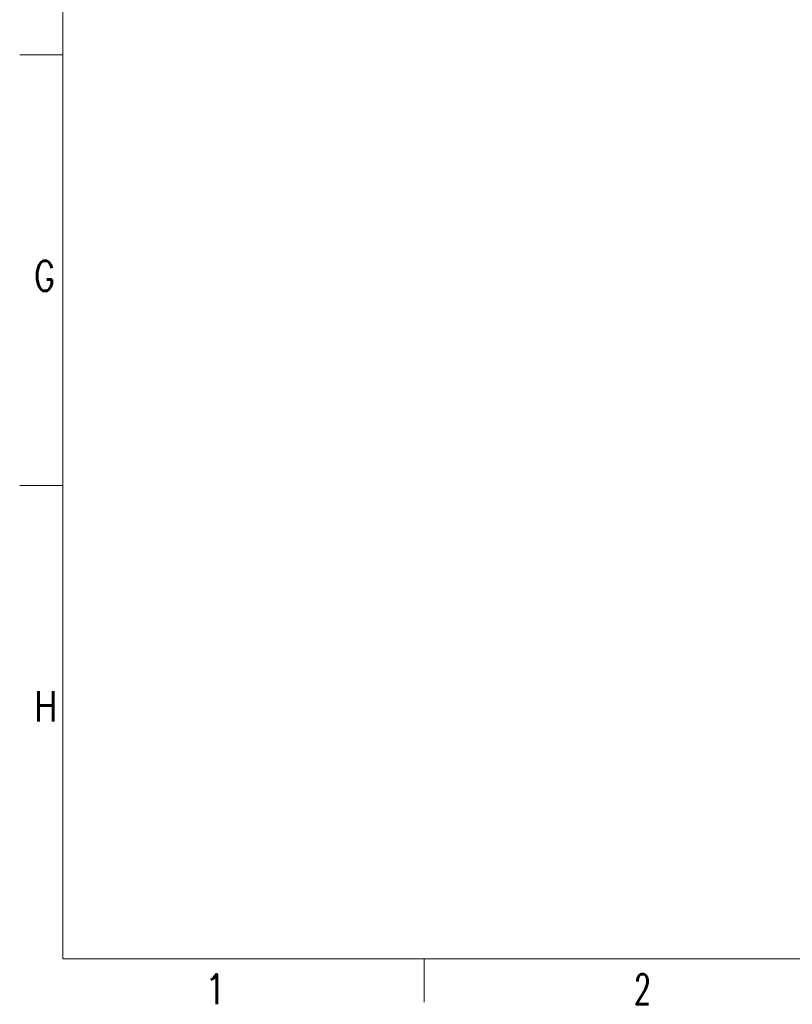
# Model space of a CAD drawing. Header units: inches. Extents: x 0 to 23760, y -13 to 16800.
# Tile 1 of 209: x 0 to 3591, y -11 to 4564. Entities that reach past the tile are written whole.
import ezdxf

# ---------------------------------------------------------------- set-up
doc = ezdxf.new("R2010")
doc.units = ezdxf.units.IN
doc.layers.add('210', color=7, linetype='Continuous', true_color=0xffffff)
doc.styles.add('latin_extended', font='simplex.shx')

msp = doc.modelspace()

# ---------------------------------------------------------------- linework, layer by layer
at = {"layer": '210', "color": 7, "linetype": 'Continuous', "lineweight": 18}
for p, q in [((200, 200), (200, 16600)), ((200, 4400), (0, 4400)), ((200, 2400), (0, 2400)), ((200, 200), (23560, 200)), ((1880, 0), (1880, 200))]:
    msp.add_line(p, q, dxfattribs=at)

# ---------------------------------------------------------------- texts
at = {"layer": '210', "color": 211, "linetype": 'Continuous', "lineweight": 18, "char_height": 140, "attachment_point": 7, "line_spacing_factor": 0.963855, "style": 'latin_extended'}
for s, insert in [('\\W0.7656;G', (67.11, 3303.644)), ('\\W0.8203;H', (67.11, 1303.644)), ('\\W0.9188;1', (855.328, -10.697)), ('\\W0.6563;2', (2855.328, -10.697))]:
    msp.add_mtext(s, dxfattribs=dict(at, insert=insert))

doc.saveas('drawing.dxf')
